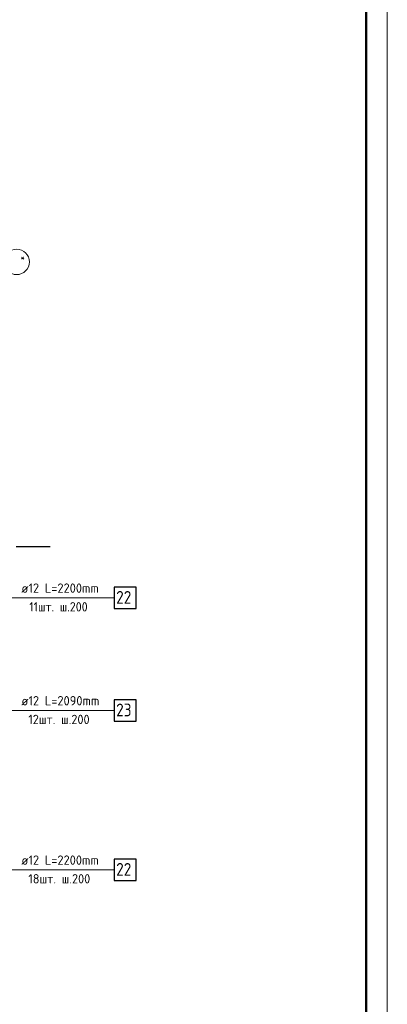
# Model space of a CAD drawing. Header units: millimetres. Extents: x 0 to 43617, y 0 to 59400.
# Tile 20 of 30: x 33356 to 42000, y 13764 to 36931. Entities that reach past the tile are written whole.
import ezdxf

# ---------------------------------------------------------------- set-up
doc = ezdxf.new("R2010")
doc.units = ezdxf.units.MM
doc.linetypes.add('______5', pattern=[1100, 800, -100, 100, -100])
for name, color, linetype, lineweight in [('Standard', 7, 'Continuous', 25), ('ДОП Верх по Х', 7, 'Continuous', 25), ('Оси', 40, '______5', 18), ('Позиционная метка номер позиции', 7, 'Continuous', 13)]:
    doc.layers.add(name, color=color, linetype=linetype, lineweight=lineweight)
doc.styles.add('ISOCPEUR', font='txt')

msp = doc.modelspace()

# ---------------------------------------------------------------- linework, layer by layer
at = {"layer": 'Standard', "color": 7, "linetype": 'Continuous', "lineweight": 13, "transparency": 33554687}
msp.add_lwpolyline([(0, 0), (42000, 0), (42000, 59400), (0, 59400), (0, 0)], close=True, dxfattribs=at)
msp.add_lwpolyline([(42000, 59400), (0, 59400), (0, 0), (42000, 0), (42000, 59400)], dxfattribs=at)
msp.add_lwpolyline([(42000, 59400), (0, 59400), (0, 0), (42000, 0), (42000, 59400)], dxfattribs=at)
at = {"layer": 'Standard', "color": 7, "linetype": 'Continuous', "lineweight": 50, "transparency": 33554687}
msp.add_lwpolyline([(2000, 58900), (41500, 58900), (41500, 500), (2000, 500), (2000, 58900)], close=True, dxfattribs=at)
at = {"layer": 'ДОП Верх по Х', "color": 7, "linetype": 'Continuous', "lineweight": 13, "transparency": 33554687}
for p, q in [((33374, 23330), (35460, 23330)), ((33374, 20680), (35460, 20680)), ((33374, 16930), (35460, 16930))]:
    msp.add_line(p, q, dxfattribs=at)
at = {"layer": 'ДОП Верх по Х', "color": 7, "linetype": 'Continuous', "lineweight": 25, "transparency": 33554687}
for points in [[(35574, 23080), (36094, 23080), (36094, 23580), (35574, 23580), (35574, 23080)], [(35574, 20430), (36094, 20430), (36094, 20930), (35574, 20930), (35574, 20430)], [(35574, 16680), (36094, 16680), (36094, 17180), (35574, 17180), (35574, 16680)]]:
    msp.add_lwpolyline(points, dxfattribs=at)
at = {"layer": 'Оси', "color": 8, "linetype": '______5', "lineweight": -3, "transparency": 33554687}
msp.add_line((34074, 24530), (3600, 24530), dxfattribs=at)
msp.add_line((34074, 24530), (3600, 24530), dxfattribs=at)
at = {"layer": 'Оси', "color": 7, "linetype": 'Continuous', "lineweight": 13, "transparency": 33554687}
msp.add_circle((33284, 31232), 300, dxfattribs=at)
at = {"layer": 'Позиционная метка номер позиции', "color": 7, "linetype": 'Continuous', "lineweight": 13, "transparency": 33554687}
for points in [[(29335, 23630), (29635, 23330), (35574, 23330)], [(32543, 20380), (32843, 20680), (35574, 20680)], [(29943, 16630), (30243, 16930), (35574, 16930)]]:
    msp.add_lwpolyline(points, dxfattribs=at)

# ---------------------------------------------------------------- texts
at = {"layer": 'ДОП Верх по Х', "color": 7, "linetype": 'Continuous', "lineweight": 13, "transparency": 33554687, "attachment_point": 7, "style": 'ISOCPEUR'}
for s, insert, char_height, width in [('\\W0.96;ø12 L=2200mm ', (33394, 23447), 220, 2150.52), ('\\W0.87;22', (35624, 23190), 300, 550.82), ('\\W0.93;11шт. ш.200 ', (33581, 23007), 220, 1773.35), ('\\W0.96;ø12 L=2090mm ', (33394, 20797), 220, 2150.52), ('\\W0.87;23', (35624, 20540), 300, 550.82), ('\\W0.95;12шт. ш.200 ', (33559, 20357), 220, 1819.89), ('\\W0.96;ø12 L=2200mm ', (33394, 17047), 220, 2150.52), ('\\W0.87;22', (35624, 16790), 300, 550.82), ('\\W0.95;18шт. ш.200 ', (33559, 16607), 220, 1819.89)]:
    msp.add_mtext(s, dxfattribs=dict(at, insert=insert, char_height=char_height, width=width))
at = {"layer": 'Оси', "color": 7, "linetype": 'Continuous', "lineweight": 25, "transparency": 33554687, "insert": (33378, 31249), "char_height": 180, "width": 215.9, "attachment_point": 7, "style": 'ISOCPEUR'}
msp.add_mtext('\\W0.80;*', dxfattribs=at)

doc.saveas('drawing.dxf')
